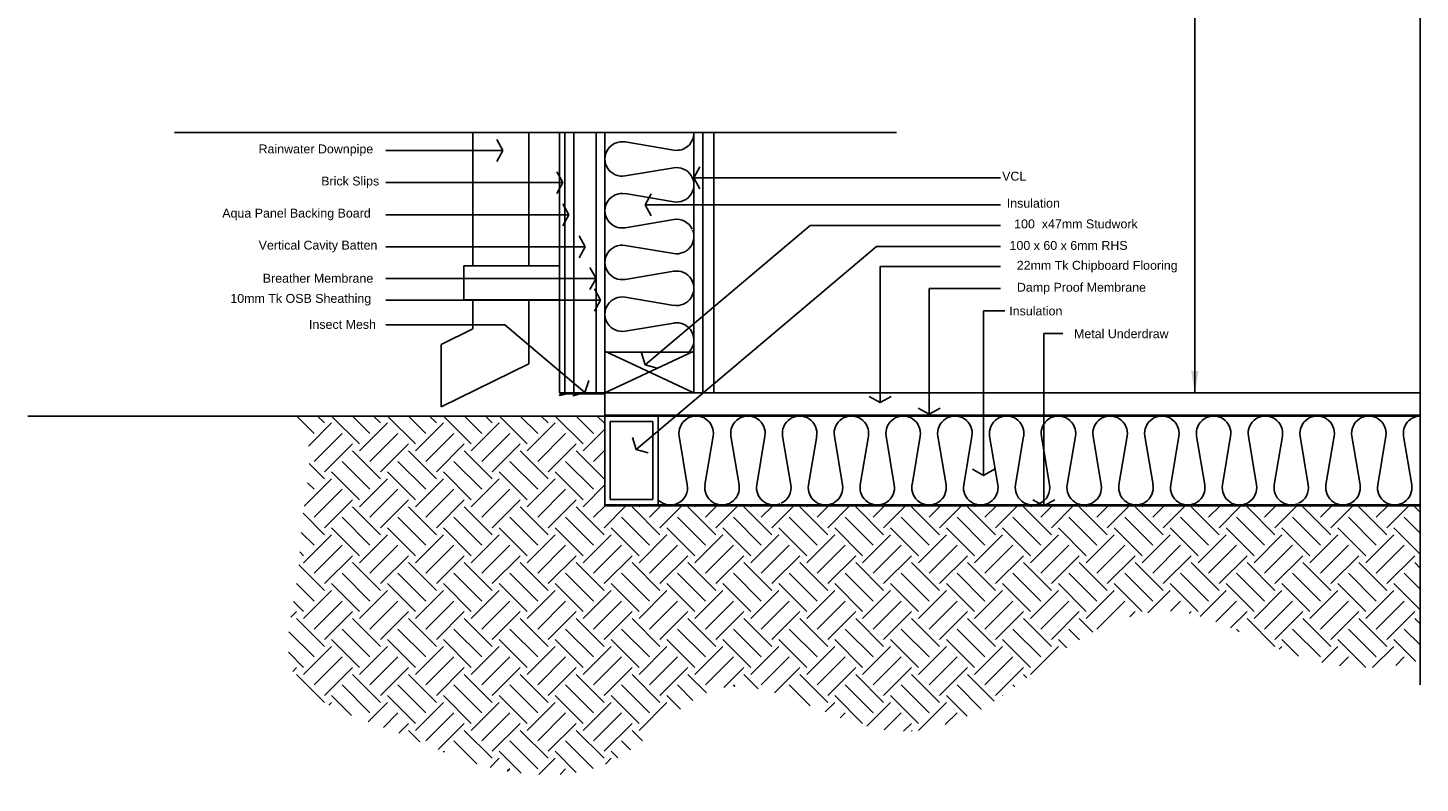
# Model space of a CAD drawing. Extents: x 333785 to 385459, y -97479 to 8502.
# Tile 18 of 89: x 382022 to 383588, y -75429 to -74579. Entities that reach past the tile are written whole.
import ezdxf

# ---------------------------------------------------------------- set-up
doc = ezdxf.new("R2010")
doc.units = 0
doc.header["$LTSCALE"] = 10
doc.layers.get('0').update_dxf_attribs({"color": 1, "linetype": 'CONTINUOUS'})
doc.layers.add('A000T600', color=6, linetype='CONTINUOUS')
doc.layers.add('A429G3SA', color=3, linetype='CONTINUOUS')
doc.styles.add('SWISS', font='swissel.ttf', dxfattribs={"height": 10})

msp = doc.modelspace()

# ---------------------------------------------------------------- hatches: boundary and pattern name
at = {"layer": 'A000T600', "transparency": 33554559}
h = msp.add_hatch(dxfattribs=at)
h.set_pattern_fill('EARTH', scale=7, angle=45)
h.set_pattern_definition([(45, (9082.28, 1423.996), (0, 62.861793), [44.45, -44.45]), (45, (9070.49, 1435.783), (0, 62.861793), [44.45, -44.45]), (45, (9058.705, 1447.57), (0, 62.861793), [44.45, -44.45]), (135, (9058.705, 1455.427), (-62.861793, 0), [44.45, -44.45]), (135, (9070.49, 1467.213), (-62.861793, 0), [44.45, -44.45]), (135, (9082.28, 1479), (-62.861793, 0), [44.45, -44.45])])
edge = h.paths.add_edge_path()
edge.add_line((383587.5, -75117), (382670.9, -75117))
edge.add_line((382670.9, -75117), (382670.9, -75116))
edge.add_line((382670.9, -75116), (382670.9, -75016))
edge.add_line((382670.9, -75016), (382320.3, -75016))
edge.add_spline(control_points=[(382320.3, -75016), (382326.9, -75023), (382345.7, -75051.9), (382328.2, -75125.2), (382328.2, -75206.8), (382293.9, -75328.4), (382429.6, -75364.3), (382535.3, -75418), (382652.7, -75428.9), (382730.7, -75367.9), (382825.3, -75279.8), (382961.7, -75395.7), (383108, -75347.7), (383189.1, -75267.9), (383308.4, -75217.7), (383413.8, -75276.4), (383507.9, -75305.3), (383566.8, -75295.9), (383587.5, -75291.2)], knot_values=[81.401965, 81.401965, 81.401965, 81.401965, 112.238345, 195.717817, 277.959171, 375.395364, 511.91066, 603.476742, 756.522213, 816.540576, 900.997691, 1108.746744, 1212.605278, 1334.419863, 1454.675766, 1562.715038, 1678.942012, 1742.29632, 1742.29632, 1742.29632, 1742.29632], degree=3, periodic=0)
edge.add_line((383587.5, -75291.2), (383587.5, -75117))

# ---------------------------------------------------------------- linework, layer by layer
at = {"layer": 'A000T600', "color": 6, "linetype": 'Continuous'}
msp.add_line((383334.2, -74038.4), (383334.2, -74990), dxfattribs=at)
at = {"layer": 'A000T600', "color": 1}
for p, q in [((383587.5, -74377.7), (383587.5, -75318.2)), ((382187.1, -74697.1), (382998.9, -74697.1)), ((382522.4, -74697.1), (382522.4, -74847.2)), ((382585.4, -74697.1), (382585.4, -74847.2)), ((382619.9, -74990), (382619.9, -74697.1)), ((382670.9, -74944), (382670.9, -74697.1)), ((382770.9, -74944), (382770.9, -74697.1)), ((382512.4, -74847.2), (382512.4, -74885.2)), ((382512.4, -74847.2), (382619.9, -74847.2)), ((382512.4, -74885.2), (382619.9, -74885.2)), ((382522.4, -74885.2), (382522.4, -74917.9)), ((382585.4, -74885.2), (382585.4, -74957.2)), ((382522.4, -74917.9), (382486.6, -74935.4)), ((382486.6, -75005.5), (382486.6, -74935.4)), ((382585.4, -74957.2), (382486.6, -75005.5)), ((382628.4, -74990), (382619.9, -74991.9)), ((382619.9, -74991.9), (382620.2, -74992.9)), ((382628.6, -74990.9), (382620.2, -74992.9)), ((382670.9, -74991), (382628.5, -74991)), ((382660.9, -74990), (382635.9, -74990)), ((382670.9, -75015), (383587.5, -75015)), ((382670.9, -75015), (382670.9, -75016)), ((382730.9, -75016), (383587.5, -75016))]:
    msp.add_line(p, q, dxfattribs=at)
at = {"layer": 'A000T600', "color": 7}
for p, q in [((382556, -74717.5), (382549.2, -74705.1)), ((382625.9, -74990), (382625.9, -74697.1)), ((382635.9, -74990), (382635.9, -74697.1)), ((382660.9, -74990), (382660.9, -74697.1)), ((382780.9, -74990), (382780.9, -74697.1)), ((382793.4, -74990), (382793.4, -74697.1)), ((382556, -74717.5), (382549.2, -74729.8)), ((382770.9, -74748.1), (382777.7, -74735.7)), ((382623.5, -74753.5), (382616.7, -74741.2)), ((382770.9, -74748.1), (382777.7, -74760.5)), ((382623.5, -74753.5), (382616.7, -74765.9)), ((382716.1, -74778.4), (382722.9, -74766.1)), ((382630.2, -74789.6), (382623.4, -74777.2)), ((382716.1, -74778.4), (382722.9, -74790.8)), ((382630.2, -74789.6), (382623.4, -74802)), ((382648.8, -74825.7), (382642, -74813.3)), ((382648.8, -74825.7), (382642, -74838.1)), ((382660.9, -74861.4), (382654.1, -74849)), ((382660.9, -74861.4), (382654.1, -74873.8)), ((382665.8, -74885.5), (382659, -74873.1)), ((382665.8, -74885.5), (382659, -74897.9)), ((382670.9, -74990), (382670.9, -74943)), ((382670.9, -74944), (382770.9, -74944)), ((382711.9, -74944.9), (382716.1, -74958.4)), ((382770.9, -74990), (382770.9, -74943)), ((382729.7, -74962.1), (382716.1, -74958.4)), ((382652.7, -74976), (382648.4, -74989.5)), ((382635.9, -74990), (382619.9, -74990)), ((382634.8, -74993.2), (382648.4, -74989.5)), ((382780.9, -74990), (382660.9, -74990)), ((382670.9, -75015), (382670.9, -74990)), ((382770.9, -74990), (383587.5, -74990)), ((382980.3, -75000.7), (382967.9, -74993.9)), ((382980.3, -75000.7), (382992.7, -74993.9)), ((383035.5, -75014), (383023.1, -75007.2)), ((383035.5, -75014), (383047.9, -75007.2)), ((382701.9, -75040.2), (382706.1, -75053.7)), ((382719.7, -75057.4), (382706.1, -75053.7)), ((383096.5, -75082.7), (383084.1, -75075.9)), ((383096.5, -75082.7), (383108.8, -75075.9)), ((383164.4, -75117), (383152.1, -75110.3)), ((383164.4, -75117), (383176.8, -75110.3)), ((382730.9, -75116), (383587.5, -75116))]:
    msp.add_line(p, q, dxfattribs=at)
at = {"layer": 'A000T600', "color": 6}
for p, q in [((382424.7, -74717.5), (382556, -74717.5)), ((383115.5, -74748.1), (382770.9, -74748.1)), ((382424.7, -74753.5), (382623.5, -74753.5)), ((383115.5, -74778.4), (382716.1, -74778.4)), ((382424.7, -74789.6), (382630.2, -74789.6)), ((382901.6, -74801.7), (382716.1, -74958.4)), ((383115.5, -74801.7), (382901.6, -74801.7)), ((382424.7, -74825.7), (382648.8, -74825.7)), ((382976.2, -74825.5), (382706.1, -75053.7)), ((383115.5, -74825.5), (382976.2, -74825.5)), ((382424.7, -74861.4), (382660.9, -74861.4)), ((383115.5, -74848), (382980.3, -74848)), ((382980.3, -74848), (382980.3, -75000.7)), ((383115.5, -74872.6), (383035.5, -74872.6)), ((383035.5, -74872.6), (383035.5, -75014)), ((382424.7, -74885.5), (382665.8, -74885.5)), ((383120.7, -74897.7), (383096.5, -74897.7)), ((383096.5, -74897.7), (383096.5, -75082.7)), ((382424.7, -74913.3), (382558.3, -74913.3)), ((382558.3, -74913.3), (382648.4, -74989.5)), ((383185.8, -74923.3), (383164.4, -74923.3)), ((383164.4, -74923.3), (383164.4, -75117)), ((382670.9, -74943), (382770.9, -74990)), ((382770.9, -74943), (382670.9, -74990)), ((382676.9, -75022), (382724.9, -75022)), ((382676.9, -75022), (382676.9, -75110)), ((382724.9, -75022), (382724.9, -75110)), ((382676.9, -75110), (382724.9, -75110))]:
    msp.add_line(p, q, dxfattribs=at)
at = {"layer": 'A000T600', "color": 3}
for p, q in [((382660.9, -74990), (382670.9, -74990)), ((382670.9, -74990), (382770.9, -74990))]:
    msp.add_line(p, q, dxfattribs=at)
at = {"layer": 'A000T600', "color": 44}
for p, q in [((382670.9, -75016), (382022, -75016)), ((382670.9, -75116), (382670.9, -75117)), ((382670.9, -75117), (383587.5, -75117))]:
    msp.add_line(p, q, dxfattribs=at)
at = {"layer": 'A000T600', "color": 2}
for p, q in [((382670.9, -75016), (382670.9, -75116)), ((382730.9, -75016), (382670.9, -75016)), ((382730.9, -75016), (382730.9, -75116)), ((382670.9, -75116), (382730.9, -75116))]:
    msp.add_line(p, q, dxfattribs=at)
at = {"layer": 'A000T600', "color": 6}
msp.add_solid([(383330.1, -74965.5), (383338.3, -74965.5), (383334.2, -74990)], dxfattribs=at)
at = {"layer": 'A429G3SA', "color": 8, "linetype": 'Continuous'}
for p, q in [((382748.3, -74716.9), (382693.5, -74707.7)), ((382693.5, -74746), (382748.3, -74736.8)), ((382748.3, -74775.1), (382693.5, -74765.9)), ((382693.5, -74804.2), (382748.3, -74795)), ((382748.3, -74833.3), (382693.5, -74824.1)), ((382693.5, -74862.4), (382748.3, -74853.2)), ((382748.3, -74891.5), (382693.5, -74882.3)), ((382693.5, -74920.5), (382748.3, -74911.4)), ((382754.3, -75038.6), (382763.5, -75093.4)), ((382783.4, -75093.4), (382792.6, -75038.6)), ((382812.5, -75038.6), (382821.7, -75093.4)), ((382841.6, -75093.4), (382850.8, -75038.6)), ((382870.7, -75038.6), (382879.9, -75093.4)), ((382899.8, -75093.4), (382909, -75038.6)), ((382928.9, -75038.6), (382938.1, -75093.4)), ((382958, -75093.4), (382967.2, -75038.6)), ((382987.1, -75038.6), (382996.2, -75093.4)), ((383016.2, -75093.4), (383025.3, -75038.6)), ((383045.3, -75038.6), (383054.4, -75093.4)), ((383074.4, -75093.4), (383083.5, -75038.6)), ((383103.4, -75038.6), (383112.6, -75093.4)), ((383132.5, -75093.4), (383141.7, -75038.6)), ((383161.6, -75038.6), (383170.8, -75093.4)), ((383190.7, -75093.4), (383199.9, -75038.6)), ((383219.8, -75038.6), (383229, -75093.4)), ((383248.9, -75093.4), (383258.1, -75038.6)), ((383278, -75038.6), (383287.2, -75093.4)), ((383307.1, -75093.4), (383316.2, -75038.6)), ((383336.2, -75038.6), (383345.3, -75093.4)), ((383365.3, -75093.4), (383374.4, -75038.6)), ((383394.4, -75038.6), (383403.5, -75093.4)), ((383423.4, -75093.4), (383432.6, -75038.6)), ((383452.5, -75038.6), (383461.7, -75093.4)), ((383481.6, -75093.4), (383490.8, -75038.6)), ((383510.7, -75038.6), (383519.9, -75093.4)), ((383539.8, -75093.4), (383549, -75038.6)), ((383568.9, -75038.6), (383578.1, -75093.4))]:
    msp.add_line(p, q, dxfattribs=at)
for centre, start, end in [((382751.5, -74697.8), 260.5072, 2.0374), ((382690.3, -74726.9), 80.5072, 279.4928), ((382751.5, -74756), 260.5072, 99.4928), ((382690.3, -74785.1), 80.5072, 279.4928), ((382751.5, -74814.1), 25.0983, 99.4928), ((382751.5, -74814.1), 260.5072, 21.8767), ((382690.3, -74843.2), 80.5072, 279.4928), ((382751.5, -74872.3), 260.5072, 99.4928), ((382690.3, -74901.4), 80.5072, 279.4928), ((382751.5, -74930.5), 316.0922, 99.4928), ((382773.5, -75035.4), 350.5072, 189.4928), ((382831.7, -75035.4), 350.5072, 189.4928), ((382889.8, -75035.4), 350.5072, 189.4928), ((382948, -75035.4), 350.5072, 189.4928), ((383006.2, -75035.4), 350.5072, 189.4928), ((383064.4, -75035.4), 350.5072, 189.4928), ((383122.6, -75035.4), 350.5072, 189.4928), ((383180.8, -75035.4), 350.5072, 189.4928), ((383238.9, -75035.4), 350.5072, 189.4928), ((383297.1, -75035.4), 350.5072, 189.4928), ((383355.3, -75035.4), 350.5072, 189.4928), ((383413.5, -75035.4), 350.5072, 189.4928), ((383471.7, -75035.4), 350.5072, 189.4928), ((383529.8, -75035.4), 350.5072, 189.4928), ((383588, -75035.4), 91.4687, 189.4928), ((382744.4, -75096.6), 226.0922, 9.4928), ((382802.6, -75096.6), 170.5072, 9.4928), ((382860.8, -75096.6), 170.5072, 291.8767), ((382860.8, -75096.6), 295.0983, 9.4928), ((382918.9, -75096.6), 170.5072, 9.4928), ((382977.1, -75096.6), 170.5072, 9.4928), ((383035.3, -75096.6), 170.5072, 9.4928), ((383093.5, -75096.6), 170.5072, 9.4928), ((383151.7, -75096.6), 170.5072, 291.8767), ((383151.7, -75096.6), 295.0983, 9.4928), ((383209.8, -75096.6), 170.5072, 9.4928), ((383268, -75096.6), 170.5072, 9.4928), ((383326.2, -75096.6), 170.5072, 9.4928), ((383384.4, -75096.6), 170.5072, 9.4928), ((383442.6, -75096.6), 170.5072, 291.8767), ((383442.6, -75096.6), 295.0983, 9.4928), ((383500.8, -75096.6), 170.5072, 9.4928), ((383558.9, -75096.6), 170.5072, 9.4928)]:
    msp.add_arc(centre, 19.4, start, end, dxfattribs=at)

# ---------------------------------------------------------------- texts
at = {"color": 7, "char_height": 10, "attachment_point": 5, "style": 'SWISS'}
for s, insert in [('\\A1;Rainwater Downpipe', (382345.9, -74717.1)), ('\\A1;Brick Slips', (382384.5, -74753.2)), ('\\A1;Aqua Panel Backing Board', (382324.1, -74789.3)), ('\\A1;Vertical Cavity Batten', (382348.3, -74825.3)), ('\\A1;Breather Membrane', (382348.3, -74861.1)), ('\\A1;10mm Tk OSB Sheathing', (382328.9, -74885.2)), ('\\A1;Insect Mesh', (382375.8, -74913))]:
    msp.add_mtext(s, dxfattribs=dict(at, insert=insert))
at = {"color": 7, "char_height": 10, "width": 415.736, "attachment_point": 5, "style": 'SWISS'}
for s, insert in [('\\A1;VCL', (383131.1, -74746.3)), ('\\A1;Insulation', (383152.6, -74776.7)), ('\\A1;100  x47mm Studwork', (383200.5, -74800)), ('\\A1;100 x 60 x 6mm RHS', (383192.2, -74824.2)), ('\\A1;22mm Tk Chipboard Flooring', (383224.4, -74848)), ('\\A1;Damp Proof Membrane', (383206.7, -74872.7)), ('\\A1;Insulation', (383155.4, -74897.9)), ('\\A1;Metal Underdraw', (383251.5, -74923.5))]:
    msp.add_mtext(s, dxfattribs=dict(at, insert=insert))

doc.saveas('drawing.dxf')
